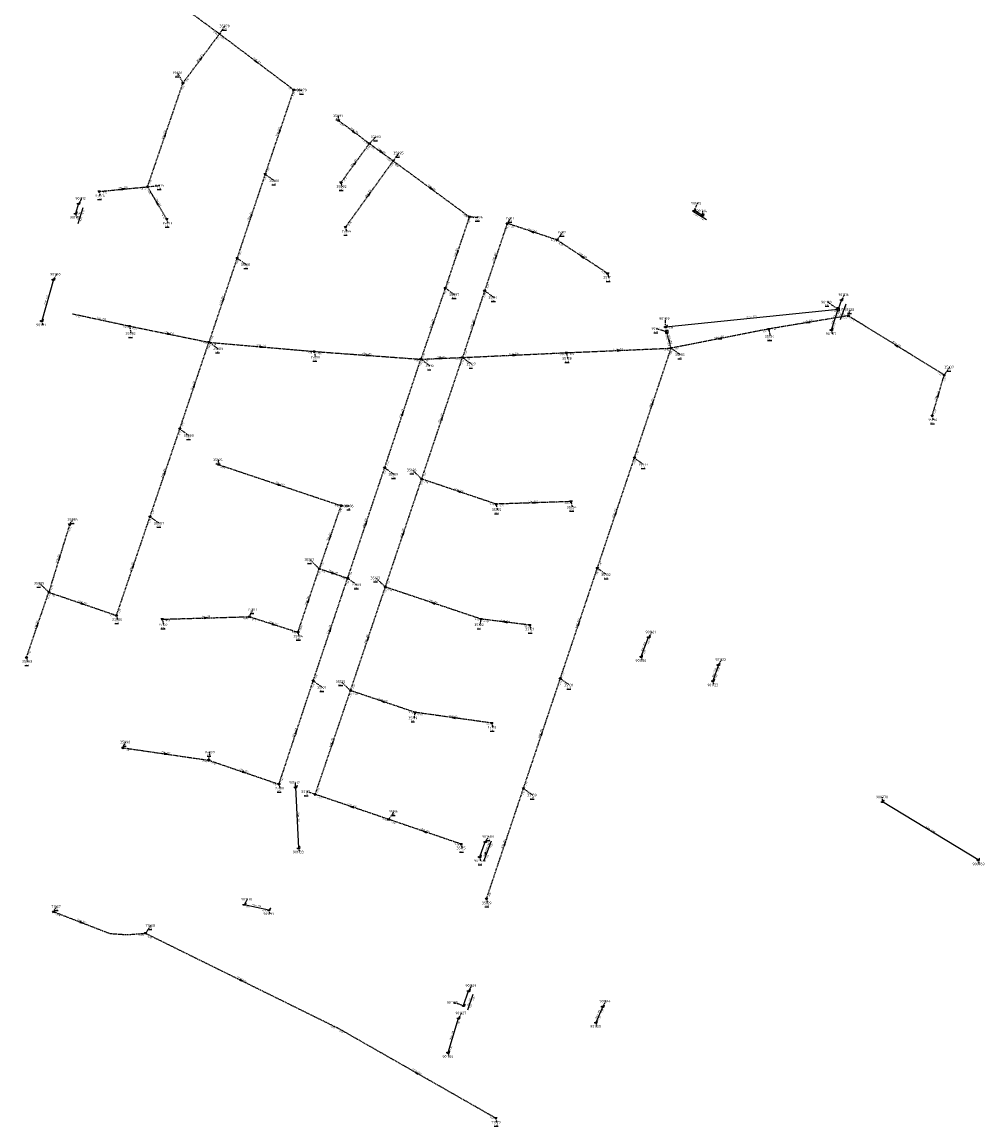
# Model space of a CAD drawing. Extents: x 188323 to 208361, y 565368 to 574910.
# Tile 38 of 256: x 200570 to 201132, y 566465 to 567111. Entities that reach past the tile are written whole.
import ezdxf

# ---------------------------------------------------------------- set-up
doc = ezdxf.new("R2010")
doc.units = 0
doc.linetypes.add('DASHDOT', pattern=[1, 0.5, -0.25, 0, -0.25])
doc.linetypes.add('DASHED', pattern=[0.75, 0.5, -0.25])
doc.layers.get('0').update_dxf_attribs({"linetype": 'CONTINUOUS'})
for name, color, linetype in [('RIO-AFM', 7, 'CONTINUOUS'), ('RIO-BOK', 7, 'CONTINUOUS'), ('RIO-DET', 7, 'CONTINUOUS'), ('RIO-KNP', 7, 'CONTINUOUS'), ('RIO-KNR', 7, 'CONTINUOUS'), ('RIO-LAG', 7, 'CONTINUOUS'), ('RIO-LAG_2B', 7, 'DASHED'), ('RIO-LEN', 7, 'CONTINUOUS'), ('RIO-MVD', 1, 'CONTINUOUS'), ('RIO-VRB', 6, 'DASHDOT'), ('RIO-VRH', 7, 'CONTINUOUS')]:
    doc.layers.add(name, color=color, linetype=linetype)
doc.styles.add('RIO-TXT', font='isocp.shx')

# ---------------------------------------------------------------- blocks, each defined once
blk = doc.blocks.new('L_VHR')
blk.add_lwpolyline([(-0.5, 0), (0.5, 0), (-0.5, 0.15), (-0.5, -0.15), (0.5, 0)])
blk = doc.blocks.new('K_IPD')
blk.add_lwpolyline([(-0.496027, 0.307994), (0.503973, 0.307994), (0.003973, -0.558031)], close=True)
blk.add_solid([(-0.496027, 0.307994), (0.503973, 0.307994), (0.003973, -0.558031)])
at = {"style": 'RIO-TXT', "flags": 1}
blk.add_attdef('KNOOPNAAM', (2, 2), '', height=1, dxfattribs=at)
blk = doc.blocks.new('K_RGM')
blk.add_lwpolyline([(-0.6, 0.6), (-0.6, -0.6), (0.6, -0.6), (0.6, 0.6)], close=True)
blk.add_solid([(-0.6, 0.6), (0, 0.6), (-0.6, -0.6), (0, -0.6)])
at = {"style": 'RIO-TXT', "flags": 1}
blk.add_attdef('KNOOPNAAM', (2, 2), '', height=1, dxfattribs=at)
blk = doc.blocks.new('K_FIC')
blk.add_circle((0, 0), 0.0625)
at = {"style": 'RIO-TXT', "flags": 1}
blk.add_attdef('KNOOPNAAM', (2, 2), '', height=1, dxfattribs=at)
blk = doc.blocks.new('K_UTB')
blk.add_lwpolyline([(0.5, 0.15), (0.5, -0.3), (-0.5, -0.3), (-0.5, 0.15), (-0.45, 0.15), (-0.45, -0.25), (0, -0.25), (0.45, -0.25), (0.45, 0.15)], close=True)
blk.add_lwpolyline([(0.85, 0.6), (0.55, 0.65), (0.614828, 0.459583), (0.850842, 0.598937)])
blk.add_arc((0.85, -0.25), 0.85, 90, 180)
at = {"style": 'RIO-TXT', "flags": 1}
blk.add_attdef('KNOOPNAAM', (2, 2), '', height=1, dxfattribs=at)
blk = doc.blocks.new('K_DIV')
for p, q in [((-0.65, 0.65), (-0.65, -0.65)), ((0.65, 0.65), (-0.65, 0.65)), ((0.65, -0.65), (0.65, 0.65)), ((-0.65, -0.65), (0.65, -0.65))]:
    blk.add_line(p, q)
blk = doc.blocks.new('1353_90______901112____901113_')
at = {"layer": 'RIO-LAG'}
blk.add_line((0, 0), (-2.889, -9.387), dxfattribs=at)
at = {"layer": 'RIO-AFM', "style": 'RIO-TXT'}
blk.add_text('r 300', height=0.9, rotation=432.8687, dxfattribs=at).set_placement((-2.2414, -5.5786))
at = {"layer": 'RIO-BOK', "style": 'RIO-TXT'}
for p in [(-1.1395, -8.4604), (0.1302, -4.3301)]:
    blk.add_text('-0.23', height=0.9, rotation=432.8687, dxfattribs=at).set_placement(p)
at = {"layer": 'RIO-LEN', "style": 'RIO-TXT'}
blk.add_text('6m', height=0.9, rotation=432.8687, dxfattribs=at).set_placement((-2.7174, -7.1271))
blk = doc.blocks.new('1354_90______901114____901115_')
at = {"layer": 'RIO-LAG'}
blk.add_line((0, 0), (-8.337, 5.191), dxfattribs=at)
at = {"layer": 'RIO-AFM', "style": 'RIO-TXT'}
blk.add_text('r 300', height=0.9, rotation=328.0725, dxfattribs=at).set_placement((-4.8206, 3.5916))
at = {"layer": 'RIO-BOK', "style": 'RIO-TXT'}
for p in [(-7.8883, 3.2628), (-4.2196, 0.9798)]:
    blk.add_text('-1.00', height=0.9, rotation=328.0725, dxfattribs=at).set_placement(p)
at = {"layer": 'RIO-LEN', "style": 'RIO-TXT'}
blk.add_text('6m', height=0.9, rotation=328.0725, dxfattribs=at).set_placement((-6.196, 4.4475))
blk = doc.blocks.new('1355_90______901116____901118_')
at = {"layer": 'RIO-LAG'}
blk.add_line((0, 0), (-3.285, -9.256), dxfattribs=at)
at = {"layer": 'RIO-AFM', "style": 'RIO-TXT'}
blk.add_text('r 300', height=0.9, rotation=430.4383, dxfattribs=at).set_placement((-2.4764, -5.4785))
at = {"layer": 'RIO-BOK', "style": 'RIO-TXT'}
for p in [(-1.4978, -8.4044), (-0.0541, -4.3317)]:
    blk.add_text('-1.00', height=0.9, rotation=430.4383, dxfattribs=at).set_placement(p)
at = {"layer": 'RIO-LEN', "style": 'RIO-TXT'}
blk.add_text('6m', height=0.9, rotation=430.4383, dxfattribs=at).set_placement((-3.0177, -7.0054))
blk = doc.blocks.new('1356_90______901128____901129_')
at = {"layer": 'RIO-LAG'}
blk.add_line((0, 0), (3.205, 9.283), dxfattribs=at)
at = {"layer": 'RIO-AFM', "style": 'RIO-TXT'}
blk.add_text('r 250', height=0.9, rotation=70.9406, dxfattribs=at).set_placement((0.7776, 3.7835))
at = {"layer": 'RIO-BOK', "style": 'RIO-TXT'}
for p in [(3.3667, 5.4599), (1.7802, 0.8661)]:
    blk.add_text('0.00', height=0.9, rotation=70.9406, dxfattribs=at).set_placement(p)
at = {"layer": 'RIO-LEN', "style": 'RIO-TXT'}
blk.add_text('9m', height=0.9, rotation=70.9406, dxfattribs=at).set_placement((0.2488, 2.2522))
blk = doc.blocks.new('L_VKT')
blk.add_line((0.3, 0.95), (-0.3, -0.05))
blk.add_lwpolyline([(0.3, 0.15), (0.3, 0.75), (-0.3, 0.75), (-0.3, 0.15)], close=True)
blk = doc.blocks.new('1421_90______901579____901580_')
at = {"layer": 'RIO-LAG'}
blk.add_line((0, 0), (4.336, 11.746), dxfattribs=at)
at = {"layer": 'RIO-AFM', "xscale": 0.9, "yscale": 0.9, "zscale": 0.9, "rotation": 69.729}
blk.add_blockref('L_VKT', (1.138, 4.5261), dxfattribs=at)
at = {"layer": 'RIO-AFM', "style": 'RIO-TXT'}
blk.add_text('2500/2000', height=0.9, rotation=69.729, dxfattribs=at).set_placement((1.4186, 5.2859))
at = {"layer": 'RIO-BOK', "style": 'RIO-TXT'}
for p in [(4.2295, 7.4138), (1.7982, 0.8283)]:
    blk.add_text('-1.30', height=0.9, rotation=69.729, dxfattribs=at).set_placement(p)
at = {"layer": 'RIO-LEN', "style": 'RIO-TXT'}
blk.add_text('9m', height=0.9, rotation=69.729, dxfattribs=at).set_placement((0.3899, 2.4998))

msp = doc.modelspace()

# ---------------------------------------------------------------- linework, layer by layer
at = {"layer": 'RIO-LAG'}
for p, q in [((200602.88, 567004.416), (200601.136, 566998.72)), ((200967.456, 566997.44), (200962.624, 567000.448)), ((200588.144, 566960.064), (200581.36, 566935.872)), ((201048.752, 566948.16), (201046.8, 566942.656)), ((200946, 566932.416), (201046.8, 566942.656)), ((201042.864, 566930.688), (201046.8, 566942.656)), ((200931.664, 566739.648), (200936.064, 566750.976)), ((200976.832, 566734.912), (200973.632, 566725.44)), ((200729.696, 566663.296), (200731.392, 566627.776)), ((201128.608, 566620.8), (201072.736, 566654.848)), ((200837.344, 566622.656), (200840.608, 566631.488)), ((200699.744, 566594.816), (200714.128, 566591.616)), ((200827.872, 566535.68), (200830.848, 566544.32)), ((200909.2, 566535.168), (200905.2, 566525.888)), ((200818.832, 566508.224), (200824.896, 566528.32))]:
    msp.add_line(p, q, dxfattribs=at)
at = {"layer": 'RIO-LAG_2B'}
for p, q in [((200660.064, 567122.112), (200685.232, 567103.616)), ((200663.904, 567074.88), (200685.232, 567103.616)), ((200685.232, 567103.616), (200728.576, 567070.976)), ((200643.2, 567014.272), (200663.904, 567074.88)), ((200728.576, 567070.976), (200711.92, 567021.632)), ((200754.816, 567052.992), (200772.848, 567039.552)), ((200756.224, 567016.704), (200772.848, 567039.552)), ((200772.848, 567039.552), (200786.784, 567029.376)), ((200758.912, 566990.656), (200786.784, 567029.376)), ((200786.784, 567029.376), (200831.296, 566996.672)), ((200711.92, 567021.632), (200695.536, 566972.608)), ((200614.912, 567011.52), (200643.2, 567014.272)), ((200654.496, 566995.328), (200643.2, 567014.272)), ((200831.296, 566996.672), (200817.232, 566955.072)), ((200853.424, 566992.896), (200840.192, 566953.472)), ((200882.528, 566983.168), (200853.424, 566992.896)), ((200912.144, 566963.584), (200882.528, 566983.168)), ((200695.536, 566972.608), (200679.056, 566923.392)), ((200817.232, 566955.072), (200802.928, 566913.472)), ((200840.192, 566953.472), (200827.28, 566914.496)), ((200599.584, 566939.968), (200632.672, 566932.864)), ((201052.768, 566938.88), (201006.224, 566931.136)), ((201108.816, 566904.256), (201052.768, 566938.88)), ((200632.672, 566932.864), (200679.056, 566923.392)), ((200949.216, 566919.936), (200946.704, 566929.472)), ((201006.224, 566931.136), (200949.216, 566919.936)), ((200662.048, 566872.704), (200679.056, 566923.392)), ((200679.056, 566923.392), (200740.608, 566918.016)), ((200887.984, 566917.312), (200949.216, 566919.936)), ((200927.744, 566855.808), (200949.216, 566919.936)), ((200740.608, 566918.016), (200802.928, 566913.472)), ((200781.792, 566850.048), (200802.928, 566913.472)), ((200802.928, 566913.472), (200827.28, 566914.496)), ((200803.424, 566843.456), (200827.28, 566914.496)), ((200827.28, 566914.496), (200887.984, 566917.312)), ((201101.808, 566880.384), (201108.816, 566904.256)), ((200644.672, 566821.44), (200662.048, 566872.704)), ((200906.096, 566791.36), (200927.744, 566855.808)), ((200684.624, 566851.904), (200756.224, 566827.904)), ((200760.128, 566785.472), (200781.792, 566850.048)), ((200782.176, 566780.352), (200803.424, 566843.456)), ((200846.896, 566828.8), (200803.424, 566843.456)), ((200890.704, 566830.272), (200846.896, 566828.8)), ((200756.224, 566827.904), (200743.552, 566791.104)), ((200597.664, 566816.832), (200585.472, 566777.28)), ((200625.04, 566763.712), (200644.672, 566821.44)), ((200731.104, 566753.92), (200743.552, 566791.104)), ((200743.552, 566791.104), (200760.128, 566785.472)), ((200884.464, 566726.848), (200906.096, 566791.36)), ((200740.016, 566725.504), (200760.128, 566785.472)), ((200572.464, 566739.2), (200585.472, 566777.28)), ((200585.472, 566777.28), (200625.04, 566763.712)), ((200761.824, 566719.808), (200782.176, 566780.352)), ((200838.096, 566761.6), (200782.176, 566780.352)), ((200651.84, 566761.536), (200702.72, 566763.008)), ((200702.72, 566763.008), (200731.104, 566753.92)), ((200866.608, 566758.08), (200838.096, 566761.6)), ((200862.896, 566662.592), (200884.464, 566726.848)), ((200720.016, 566665.088), (200740.016, 566725.504)), ((200741.216, 566659.136), (200761.824, 566719.808)), ((200799.552, 566707.072), (200761.824, 566719.808)), ((200844.4, 566700.8), (200799.552, 566707.072)), ((200628.784, 566686.4), (200678.944, 566679.104)), ((200678.944, 566679.104), (200720.016, 566665.088)), ((200841.296, 566598.016), (200862.896, 566662.592)), ((200784.096, 566644.544), (200741.216, 566659.136)), ((200826.464, 566630.08), (200784.096, 566644.544)), ((200641.968, 566577.984), (200754.144, 566522.688)), ((200846.704, 566469.888), (200754.144, 566522.688))]:
    msp.add_line(p, q, dxfattribs=at)
msp.add_lwpolyline([(200588.224, 566590.592), (200621.088, 566577.856), (200631.264, 566577.152), (200641.968, 566577.984)], dxfattribs=at)
at = {"layer": 'RIO-VRB'}
for p, q in [((200685.23, 567103.64), (200688.4918, 567108.228)), ((200663.9, 567074.88), (200660.8614, 567080.8405)), ((200728.57, 567070.97), (200733.5679, 567070.7886)), ((200754.81, 567052.99), (200754.8097, 567055.765)), ((200772.85, 567039.53), (200776.7374, 567043.4924)), ((200786.79, 567029.39), (200790.0518, 567033.978)), ((200711.92, 567021.63), (200717.3394, 567017.7819)), ((200756.22, 567016.69), (200756.7535, 567014.3616)), ((200614.91, 567011.5), (200615.4435, 567009.1716)), ((200643.2, 567014.3), (200650.275, 567015)), ((200602.88, 567004.41), (200604.8564, 567007.4658)), ((200962.62, 567000.42), (200964.6571, 567004.6493)), ((200601.13, 566998.73), (200601.6635, 566996.4016)), ((200831.3, 566996.68), (200836.2979, 566996.4986)), ((200967.45, 566997.41), (200967.81, 567000.1535)), ((200654.49, 566995.31), (200655.0235, 566992.9816)), ((200758.91, 566990.67), (200759.4435, 566988.3416)), ((200853.43, 566992.87), (200855.4064, 566995.9258)), ((200882.52, 566983.14), (200885.7818, 566987.728)), ((200695.53, 566972.59), (200700.9494, 566968.7419)), ((200588.15, 566960.08), (200590.1264, 566963.1358)), ((200912.15, 566963.61), (200912.6835, 566961.2816)), ((200817.23, 566955.06), (200822.6494, 566951.2119)), ((200840.2, 566953.48), (200845.6194, 566949.6319)), ((201046.8, 566942.65), (201040.6719, 566946.8859)), ((201048.75, 566948.14), (201050.7264, 566951.1958)), ((201052.77, 566938.85), (201053.8214, 566942.4397)), ((200581.36, 566935.87), (200581.8935, 566933.5416)), ((200632.67, 566932.88), (200633.5506, 566928.582)), ((200946, 566932.43), (200945.9994, 566937.205)), ((200946.71, 566929.46), (200940.727, 566931.2131)), ((201006.23, 566931.13), (201007.1106, 566926.832)), ((201042.86, 566930.7), (201043.3935, 566928.3716)), ((200679.06, 566923.42), (200684.4794, 566919.5719)), ((200949.21, 566919.96), (200954.6294, 566916.1119)), ((200740.6, 566917.99), (200741.3071, 566914.6768)), ((200802.93, 566913.48), (200808.3494, 566909.6319)), ((200827.28, 566914.49), (200832.6994, 566910.6419)), ((200887.99, 566917.29), (200888.6971, 566913.9768)), ((201108.81, 566904.28), (201112.0718, 566908.868)), ((201101.81, 566880.36), (201102.3435, 566878.0316)), ((200662.05, 566872.69), (200667.4694, 566868.8419)), ((200684.62, 566851.93), (200684.6197, 566854.705)), ((200927.74, 566855.79), (200933.1594, 566851.9419)), ((200781.8, 566850.04), (200787.2194, 566846.1919)), ((200803.42, 566843.48), (200797.9991, 566848.7264)), ((200846.89, 566828.83), (200847.5971, 566825.5168)), ((200890.7, 566830.25), (200891.4071, 566826.9368)), ((200756.22, 566827.89), (200761.2179, 566827.7086)), ((200597.67, 566816.82), (200599.6464, 566819.8758)), ((200644.67, 566821.44), (200650.0894, 566817.5919)), ((200743.55, 566791.09), (200738.1291, 566796.3364)), ((200906.1, 566791.37), (200911.5194, 566787.5219)), ((200760.12, 566785.47), (200765.5394, 566781.6219)), ((200782.17, 566780.38), (200776.7491, 566785.6264)), ((200585.47, 566777.3), (200580.0491, 566782.5464)), ((200702.72, 566762.98), (200704.7571, 566767.2093)), ((200625.04, 566763.73), (200625.5735, 566761.4016)), ((200651.84, 566761.55), (200652.5471, 566758.2368)), ((200838.1, 566761.6), (200837.3942, 566758.2866)), ((200866.61, 566758.11), (200867.1435, 566755.7816)), ((200731.11, 566753.9), (200731.6435, 566751.5716)), ((200936.06, 566751), (200938.0364, 566754.0558)), ((200572.47, 566739.2), (200573.0035, 566736.8716)), ((200931.66, 566739.66), (200932.1935, 566737.3316)), ((200976.83, 566734.89), (200978.8064, 566737.9458)), ((200884.46, 566726.86), (200889.8794, 566723.0119)), ((200740.02, 566725.49), (200745.4394, 566721.6419)), ((200761.82, 566719.79), (200756.3991, 566725.0364)), ((200973.63, 566725.41), (200974.1635, 566723.0816)), ((200799.55, 566707.09), (200798.8442, 566703.7766)), ((200844.4, 566700.77), (200844.9335, 566698.4416)), ((200628.79, 566686.38), (200630.3272, 566689.7432)), ((200678.95, 566679.08), (200679.6571, 566683.7932)), ((200720.02, 566665.11), (200720.5535, 566662.7816)), ((200729.69, 566663.29), (200729.6897, 566666.065)), ((200862.89, 566662.62), (200868.3094, 566658.7719)), ((200741.21, 566659.14), (200736.2118, 566660.7198)), ((201072.74, 566654.82), (201072.7397, 566657.595)), ((200784.09, 566644.52), (200787.3518, 566649.108)), ((200826.47, 566630.11), (200827.0035, 566627.7816)), ((200840.6, 566631.47), (200842.5764, 566634.5258)), ((200731.4, 566627.78), (200731.9335, 566625.4516)), ((200837.34, 566622.64), (200837.8735, 566620.3116)), ((201128.61, 566620.78), (201129.1435, 566618.4516)), ((200699.74, 566594.84), (200701.7164, 566597.8958)), ((200841.3, 566597.99), (200841.8335, 566595.6616)), ((200588.23, 566590.62), (200590.2064, 566593.6758)), ((200714.13, 566591.63), (200714.6635, 566589.3016)), ((200641.97, 566577.96), (200645.2318, 566582.548)), ((200830.85, 566544.3), (200832.8264, 566547.3558)), ((200827.88, 566535.7), (200821.897, 566537.4531)), ((200909.2, 566535.2), (200911.1764, 566538.2558)), ((200824.9, 566528.29), (200826.8764, 566531.3458)), ((200905.2, 566525.89), (200905.7335, 566523.5616)), ((200818.83, 566508.21), (200819.3635, 566505.8816)), ((200846.71, 566469.86), (200847.2435, 566467.5316))]:
    msp.add_line(p, q, dxfattribs=at)

# ---------------------------------------------------------------- block references
at = {"layer": 'RIO-DET'}
for name, p in [('1353_90______901112____901113_', (200605.376, 567001.92)), ('1354_90______901114____901115_', (200969.952, 566994.88)), ('1355_90______901116____901118_', (201051.248, 566945.664)), ('1421_90______901579____901580_', (200839.84, 566620.16)), ('1356_90______901128____901129_', (200830.384, 566533.184))]:
    msp.add_blockref(name, p, dxfattribs=at)
at = {"layer": 'RIO-KNP', "xscale": 1.25, "yscale": 1.25, "zscale": 1.25}
for name, p in [('K_IPD', (200685.232, 567103.616)), ('K_IPD', (200663.904, 567074.88)), ('K_IPD', (200728.576, 567070.976)), ('K_IPD', (200754.816, 567052.992)), ('K_IPD', (200772.848, 567039.552)), ('K_IPD', (200786.784, 567029.376)), ('K_IPD', (200711.92, 567021.632)), ('K_IPD', (200756.224, 567016.704)), ('K_IPD', (200614.912, 567011.52)), ('K_IPD', (200643.2, 567014.272)), ('K_UTB', (200602.88, 567004.416)), ('K_UTB', (200601.136, 566998.72)), ('K_IPD', (200831.296, 566996.672)), ('K_UTB', (200962.624, 567000.448)), ('K_UTB', (200967.456, 566997.44)), ('K_IPD', (200654.496, 566995.328)), ('K_IPD', (200758.912, 566990.656)), ('K_IPD', (200853.424, 566992.896)), ('K_IPD', (200882.528, 566983.168)), ('K_IPD', (200695.536, 566972.608)), ('K_UTB', (200588.144, 566960.064)), ('K_IPD', (200912.144, 566963.584)), ('K_IPD', (200817.232, 566955.072)), ('K_IPD', (200840.192, 566953.472)), ('K_UTB', (201048.752, 566948.16)), ('K_FIC', (200599.584, 566939.968)), ('K_DIV', (201046.8, 566942.656)), ('K_IPD', (201052.768, 566938.88)), ('K_UTB', (200581.36, 566935.872)), ('K_IPD', (200632.672, 566932.864)), ('K_UTB', (200946, 566932.416)), ('K_RGM', (200946.704, 566929.472)), ('K_IPD', (201006.224, 566931.136)), ('K_UTB', (201042.864, 566930.688)), ('K_IPD', (200679.056, 566923.392)), ('K_IPD', (200949.216, 566919.936)), ('K_IPD', (200740.608, 566918.016)), ('K_IPD', (200802.928, 566913.472)), ('K_IPD', (200827.28, 566914.496)), ('K_IPD', (200887.984, 566917.312)), ('K_IPD', (201108.816, 566904.256)), ('K_IPD', (201101.808, 566880.384)), ('K_IPD', (200662.048, 566872.704)), ('K_IPD', (200927.744, 566855.808)), ('K_IPD', (200684.624, 566851.904)), ('K_IPD', (200781.792, 566850.048)), ('K_IPD', (200803.424, 566843.456)), ('K_IPD', (200846.896, 566828.8)), ('K_IPD', (200890.704, 566830.272)), ('K_IPD', (200756.224, 566827.904)), ('K_IPD', (200597.664, 566816.832)), ('K_IPD', (200644.672, 566821.44)), ('K_IPD', (200743.552, 566791.104)), ('K_IPD', (200906.096, 566791.36)), ('K_IPD', (200760.128, 566785.472)), ('K_IPD', (200585.472, 566777.28)), ('K_IPD', (200782.176, 566780.352)), ('K_IPD', (200625.04, 566763.712)), ('K_IPD', (200651.84, 566761.536)), ('K_IPD', (200702.72, 566763.008)), ('K_IPD', (200838.096, 566761.6)), ('K_IPD', (200866.608, 566758.08)), ('K_IPD', (200731.104, 566753.92)), ('K_UTB', (200936.064, 566750.976)), ('K_IPD', (200572.464, 566739.2)), ('K_UTB', (200931.664, 566739.648)), ('K_UTB', (200976.832, 566734.912)), ('K_IPD', (200740.016, 566725.504)), ('K_IPD', (200884.464, 566726.848)), ('K_UTB', (200973.632, 566725.44)), ('K_IPD', (200761.824, 566719.808)), ('K_IPD', (200799.552, 566707.072)), ('K_IPD', (200844.4, 566700.8)), ('K_IPD', (200628.784, 566686.4)), ('K_IPD', (200678.944, 566679.104)), ('K_IPD', (200720.016, 566665.088)), ('K_UTB', (200729.696, 566663.296)), ('K_IPD', (200862.896, 566662.592)), ('K_IPD', (200741.216, 566659.136)), ('K_UTB', (201072.736, 566654.848)), ('K_IPD', (200784.096, 566644.544)), ('K_IPD', (200826.464, 566630.08)), ('K_UTB', (200840.608, 566631.488)), ('K_UTB', (200731.392, 566627.776)), ('K_UTB', (200837.344, 566622.656)), ('K_UTB', (201128.608, 566620.8)), ('K_IPD', (200841.296, 566598.016)), ('K_IPD', (200588.224, 566590.592)), ('K_UTB', (200699.744, 566594.816)), ('K_UTB', (200714.128, 566591.616)), ('K_IPD', (200641.968, 566577.984)), ('K_UTB', (200830.848, 566544.32)), ('K_UTB', (200827.872, 566535.68)), ('K_UTB', (200909.2, 566535.168)), ('K_UTB', (200824.896, 566528.32)), ('K_UTB', (200905.2, 566525.888)), ('K_FIC', (200754.144, 566522.688)), ('K_UTB', (200818.832, 566508.224)), ('K_IPD', (200846.704, 566469.888))]:
    msp.add_blockref(name, p, dxfattribs=at)
at = {"layer": 'RIO-VRH', "xscale": 2, "yscale": 2, "zscale": 2}
for p, rotation in [((200674.565, 567089.26), 53.4319), ((200706.9, 567087.305), 322.9945), ((200653.55, 567044.59), 71.1277), ((200720.245, 567046.3), 251.3456), ((200763.83, 567046.26), 323.2764), ((200779.82, 567034.46), 323.9714), ((200764.535, 567028.11), 53.9359), ((200629.055, 567012.9), 5.6519), ((200772.85, 567010.03), 54.2391), ((200809.045, 567013.035), 323.6918), ((200648.845, 567004.805), 120.7384), ((200703.725, 566997.11), 251.5123), ((200867.975, 566988.005), 161.5078), ((200824.265, 566975.87), 251.3145), ((200846.815, 566973.175), 251.427), ((200897.335, 566973.375), 146.6133), ((200687.295, 566948.005), 251.474), ((200810.08, 566934.27), 251.0139), ((200833.74, 566933.985), 251.6593), ((201029.5, 566934.99), 189.4174), ((200655.865, 566928.15), 348.4753), ((200947.96, 566924.71), 104.7512), ((200977.72, 566925.545), 191.0826), ((200709.83, 566920.705), 354.9581), ((201080.79, 566921.565), 148.3336), ((200771.765, 566915.735), 355.8619), ((200815.105, 566913.985), 2.3749), ((200857.635, 566915.89), 2.6404), ((200918.6, 566918.625), 2.497), ((200670.555, 566898.055), 71.4563), ((201105.31, 566892.32), 73.6809), ((200938.475, 566887.875), 71.4936), ((200792.365, 566881.76), 71.5714), ((200815.35, 566878.985), 71.42), ((200653.36, 566847.065), 71.2599), ((200720.42, 566839.91), 341.4422), ((200825.155, 566836.155), 161.3773), ((200868.795, 566829.54), 181.8563), ((200916.92, 566823.58), 71.4245), ((200770.96, 566817.755), 71.4328), ((200749.885, 566809.49), 250.9946), ((200792.795, 566811.93), 71.381), ((200591.57, 566797.06), 252.837), ((200634.855, 566792.585), 71.2071), ((200751.835, 566788.28), 341.2666), ((200605.255, 566770.515), 341.0732), ((200737.33, 566772.495), 71.4978), ((200810.135, 566770.99), 161.441), ((200578.97, 566758.25), 71.1528), ((200677.28, 566762.265), 1.6097), ((200716.915, 566758.44), 342.2659), ((200852.355, 566759.855), 173.0217), ((200895.28, 566759.115), 71.4487), ((200750.07, 566755.48), 71.4662), ((200771.995, 566750.085), 251.4274), ((200780.685, 566713.44), 161.3985), ((200821.975, 566703.93), 171.9798), ((200730.02, 566695.3), 71.6661), ((200873.675, 566694.74), 71.4322), ((200751.515, 566689.465), 71.2241), ((200653.87, 566682.73), 351.7205), ((200699.485, 566672.095), 341.2161), ((200762.65, 566651.83), 161.175), ((200805.28, 566637.315), 161.2229), ((200852.095, 566630.305), 71.5206), ((200604.66, 566584.23), 338.75), ((200698.055, 566550.33), 333.7757), ((200800.425, 566496.28), 150.2848)]:
    msp.add_blockref('L_VHR', p, dxfattribs=dict(at, rotation=rotation))

# ---------------------------------------------------------------- texts
at = {"layer": 'RIO-AFM', "style": 'RIO-TXT'}
for s, rotation, p in [('r 250', 53.4319, (200673.6808, 567088.9071)), ('r 250', 322.9945, (200706.5639, 567088.2054)), ('r 250', 431.3456, (200719.4969, 567045.697)), ('r 250', 71.1277, (200652.8148, 567043.9848)), ('r 250', 323.2764, (200763.4835, 567047.1506)), ('r 250', 323.9714, (200779.4615, 567035.3452)), ('r 250', 53.9359, (200763.6538, 567027.7492)), ('r 250', 5.6519, (200628.1997, 567013.3178)), ('r 250', 54.2391, (200771.971, 567009.6649)), ('r 250', 323.6918, (200808.698, 567013.9316)), ('r 250', 300.7385, (200648.8661, 567005.7606)), ('r 250', 431.5123, (200702.9788, 566996.5049)), ('r 250', 341.5078, (200867.3681, 566988.7449)), ('r 250', 431.3145, (200823.519, 566975.2664)), ('r 250', 431.427, (200846.071, 566972.5699)), ('r 250', 326.6133, (200896.9394, 566974.2475)), ('r 300', 434.3257, (200584.0476, 566947.3318)), ('r 250', 431.474, (200686.5484, 566947.4005)), ('r 300', 5.7888, (200995.812, 566937.9829)), ('r 300', 71.745, (201044.1014, 566936.062)), ('r 250', 347.9538, (200615.4436, 566937.0782)), ('r 250', 431.0139, (200809.3309, 566933.6706)), ('r 250', 431.6593, (200832.9985, 566933.3767)), ('r 250', 369.4174, (201028.616, 566935.3648)), ('r 250', 348.4753, (200655.1735, 566928.8161)), ('r 250', 284.7512, (200948.2398, 566925.6217)), ('r 250', 371.0826, (200976.8249, 566925.8974)), ('r 250', 354.9581, (200709.0685, 566921.2933)), ('r 250', 2.497, (200917.769, 566919.0892)), ('r 250', 328.3336, (201080.3736, 566922.4333)), ('r 250', 355.8619, (200770.9939, 566916.3114)), ('r 250', 2.3749, (200814.2746, 566914.451)), ('r 250', 2.6404, (200856.8026, 566916.3521)), ('r 250', 71.4563, (200669.8233, 566897.4457)), ('r 250', 73.6809, (201104.6026, 566891.683)), ('r 250', 71.4936, (200937.7438, 566887.2654)), ('r 250', 71.5714, (200791.6346, 566881.1494)), ('r 250', 71.42, (200814.618, 566878.3763)), ('r 250', 71.2599, (200652.6262, 566846.4582)), ('r 250', 341.4422, (200719.8185, 566840.6641)), ('r 250', 341.3773, (200824.5512, 566836.9009)), ('r 250', 361.8563, (200867.9685, 566830.0269)), ('r 250', 71.4245, (200916.188, 566822.9712)), ('r 250', 71.4328, (200770.2281, 566817.1461)), ('r 250', 430.9946, (200749.1373, 566808.8905)), ('r 250', 71.381, (200792.0626, 566811.322)), ('r 250', 432.837, (200590.8412, 566796.4369)), ('r 250', 71.2071, (200634.1208, 566791.9791)), ('r 250', 341.2666, (200751.2298, 566789.0185)), ('r 250', 341.0732, (200604.6548, 566771.2629)), ('r 250', 71.4978, (200736.5988, 566771.8853)), ('r 250', 341.441, (200809.5315, 566771.7393)), ('r 250', 71.1528, (200578.2351, 566757.6446)), ('r 250', 1.6097, (200676.4563, 566762.742)), ('r 250', 342.2659, (200716.298, 566759.1717)), ('r 250', 353.0217, (200851.6122, 566760.4583)), ('r 250', 71.4487, (200894.5482, 566758.5057)), ('r 250', 71.4662, (200749.3385, 566754.8708)), ('r 250', 71.4274, (200771.2631, 566749.4764)), ('r 250', 68.7865, (200933.1008, 566744.7555)), ('r 700', 431.3405, (200974.4945, 566729.5428)), ('r 250', 341.3985, (200780.0804, 566714.1838)), ('r 250', 351.9798, (200821.2443, 566704.5519)), ('r 250', 71.6661, (200729.2907, 566694.6883)), ('r 250', 71.4322, (200872.9431, 566694.1311)), ('r 250', 71.2241, (200750.781, 566688.8589)), ('r 250', 351.7205, (200653.1422, 566683.3569)), ('r 250', 341.2161, (200698.8828, 566672.842)), ('r 250', 341.175, (200762.0485, 566652.578)), ('r 700', 272.7658, (200731.0162, 566646.3689)), ('r 250', 341.2229, (200804.6779, 566638.0623)), ('r 1000', 328.6504, (201100.023, 566638.8062)), ('r 250', 71.5206, (200851.364, 566629.6949)), ('r 250', 347.4261, (200706.2536, 566593.9035)), ('r 250', 338.75, (200604.0896, 566584.9998)), ('r 250', 333.7757, (200697.8086, 566551.0525)), ('r 700', 426.7427, (200906.4181, 566529.9986)), ('r 700', 73.173, (200821.152, 566517.6192)), ('r 160', 330.2848, (200800.2201, 566497.0112))]:
    msp.add_text(s, height=0.9, rotation=rotation, dxfattribs=at).set_placement(p)
at = {"layer": 'RIO-BOK', "style": 'RIO-TXT'}
for s, rotation, p in [('-0.66', 323.6768, (200681.1079, 567104.9546)), ('-1.11', 53.4319, (200683.9117, 567099.5123)), ('-1.11', 322.9945, (200685.5063, 567101.6796)), ('-1.02', 53.4319, (200665.8583, 567075.1703)), ('-1.02', 71.1277, (200663.8987, 567070.5464)), ('-1.25', 322.9945, (200724.4728, 567072.3451)), ('-1.25', 431.3456, (200728.5568, 567066.6474)), ('-0.55', 323.2764, (200755.0959, 567051.031)), ('-0.71', 323.2764, (200768.7341, 567040.8687)), ('-0.49', 53.9359, (200771.5678, 567035.3906)), ('-0.71', 323.9714, (200773.1597, 567037.5746)), ('-0.80', 323.9714, (200782.6556, 567030.6765)), ('-1.31', 431.3456, (200713.6935, 567022.5098)), ('-0.49', 54.2391, (200785.5302, 567025.2445)), ('-0.80', 323.6918, (200787.0901, 567027.4331)), ('-0.70', 71.1277, (200644.9774, 567015.1719)), ('-1.31', 431.5123, (200711.9196, 567017.3074)), ('-0.35', 53.9359, (200758.1757, 567016.9975)), ('-0.55', 5.6519, (200616.4409, 567010.2447)), ('-0.70', 5.6519, (200639.2574, 567012.5029)), ('-0.46', 300.7385, (200642.7132, 567012.3811)), ('-0.35', 300.7385, (200651.2012, 566998.1246)), ('-1.08', 323.6918, (200827.1864, 566998.0059)), ('-0.25', 54.2391, (200760.8641, 566990.9879)), ('-1.08', 431.3145, (200831.2892, 566992.3554)), ('-0.69', 431.427, (200853.4293, 566988.5454)), ('-0.69', 341.5078, (200854.3145, 566991.0988)), ('-0.53', 341.5078, (200878.1935, 566983.1286)), ('-0.53', 326.6133, (200882.9195, 566981.201)), ('-1.38', 431.474, (200695.5267, 566968.2678)), ('-1.38', 431.5123, (200697.3009, 566973.4749)), ('-0.35', 326.6133, (200907.9674, 566964.714)), ('-1.19', 431.3145, (200819.004, 566955.9388)), ('-1.19', 431.0139, (200817.1967, 566950.7361)), ('-0.89', 431.6593, (200840.217, 566949.1549)), ('-0.89', 431.427, (200841.9723, 566954.3623)), ('-0.49', 347.9538, (200600.6678, 566938.2794)), ('-1.30', 5.7888, (201042.8611, 566940.8435)), ('-1.00', 71.745, (201046.8455, 566938.3169)), ('-0.49', 347.9538, (200628.3717, 566932.3851)), ('-0.49', 348.4753, (200633.7629, 566931.2292)), ('-1.30', 5.7888, (200947.5339, 566931.1783)), ('-1.00', 71.745, (201044.6279, 566931.591)), ('-1.74', 369.4174, (201048.9496, 566936.8248)), ('-1.74', 328.3336, (201053.2275, 566936.9239)), ('-1.45', 431.474, (200680.8315, 566924.3038)), ('-2.10', 284.7512, (200945.7134, 566927.7494)), ('-1.91', 371.0826, (201002.4689, 566929.0015)), ('-1.91', 369.4174, (201007.8407, 566929.979)), ('-0.72', 348.4753, (200674.7683, 566922.8943)), ('-1.59', 71.4563, (200679.0836, 566919.0866)), ('-1.80', 354.9581, (200680.3323, 566921.9032)), ('-2.14', 2.497, (200945.1745, 566918.3827)), ('-2.06', 284.7512, (200946.8162, 566923.5694)), ('-2.06', 371.0826, (200950.8535, 566918.8563)), ('-1.88', 354.9581, (200736.3966, 566916.9922)), ('-1.88', 355.8619, (200741.896, 566916.4935)), ('-1.96', 355.8619, (200798.742, 566912.4165)), ('-1.31', 431.0139, (200804.7086, 566914.3495)), ('-1.96', 2.3749, (200804.3866, 566912.1392)), ('-1.98', 2.3749, (200823.2404, 566912.9212)), ('-1.49', 71.42, (200827.301, 566910.157)), ('-0.99', 431.6593, (200829.0487, 566915.3795)), ('-1.98', 2.6404, (200828.7428, 566913.156)), ('-2.06', 2.6404, (200883.9581, 566915.7026)), ('-2.06', 2.497, (200889.4494, 566915.9523)), ('-1.91', 71.4936, (200949.2365, 566915.627)), ('-1.50', 71.5714, (200802.9625, 566909.1471)), ('-1.22', 328.3336, (201104.6066, 566905.274)), ('-1.22', 73.6809, (201109.002, 566899.9514)), ('-1.02', 73.6809, (201103.5468, 566881.3102)), ('-1.52', 71.4563, (200663.8224, 566873.5721)), ('-1.52', 71.2599, (200662.0588, 566868.3566)), ('-1.82', 71.4936, (200929.5118, 566856.6732)), ('-0.55', 341.4422, (200685.5025, 566850.1578)), ('-1.42', 71.4328, (200781.8219, 566845.707)), ('-1.42', 71.5714, (200783.5706, 566850.9256)), ('-1.82', 71.4245, (200927.7613, 566851.4569)), ('-1.40', 71.381, (200803.4381, 566839.1473)), ('-1.00', 341.3773, (200804.3005, 566841.7068)), ('-1.40', 71.42, (200805.1929, 566844.361)), ('-0.77', 341.3773, (200842.5664, 566828.8377)), ('-0.55', 361.8563, (200886.6473, 566828.7431)), ('-1.39', 71.2599, (200646.4454, 566822.316)), ('-0.92', 341.4422, (200751.9026, 566827.9105)), ('-0.92', 430.9946, (200756.1884, 566823.5654)), ('-0.77', 361.8563, (200848.3353, 566827.477)), ('-1.39', 71.2071, (200644.675, 566817.1072)), ('-0.35', 432.837, (200597.7759, 566812.4968)), ('-1.15', 430.9946, (200745.3289, 566791.9589)), ('-1.65', 71.4245, (200907.8729, 566792.2511)), ('-1.15', 71.4978, (200743.5769, 566786.757)), ('-1.15', 341.2666, (200744.4271, 566789.3151)), ('-1.19', 341.2666, (200755.7908, 566785.469)), ('-1.33', 71.4662, (200760.1445, 566781.1372)), ('-1.33', 71.4328, (200761.8927, 566786.3514)), ('-1.32', 71.381, (200783.9435, 566781.2598)), ('-1.65', 71.4487, (200906.123, 566787.0366)), ('-0.52', 432.837, (200587.22, 566778.2257)), ('-1.32', 71.4274, (200782.1917, 566776.0473)), ('-0.99', 341.441, (200783.0525, 566778.6078)), ('-0.54', 71.1528, (200585.4707, 566772.9666)), ('-1.04', 341.0732, (200586.3411, 566775.5222)), ('-1.25', 341.0732, (200620.7158, 566763.7582)), ('-1.25', 71.2071, (200626.8162, 566764.6044)), ('-0.55', 1.6097, (200653.2786, 566760.1899)), ('-0.80', 1.6097, (200698.6606, 566761.4654)), ('-0.80', 342.2659, (200703.6279, 566761.2207)), ('-0.70', 341.441, (200833.7786, 566761.6109)), ('-0.70', 353.0217, (200839.3203, 566760.0411)), ('-0.55', 353.0217, (200862.372, 566757.2341)), ('-0.95', 342.2659, (200726.7833, 566753.831)), ('-0.95', 71.4978, (200732.8817, 566754.7834)), ('-0.60', 68.7865, (200935.8818, 566746.6704)), ('-0.35', 71.1528, (200574.247, 566740.0727)), ('-0.60', 68.7865, (200933.4715, 566740.4586)), ('-1.30', 431.3405, (200976.8417, 566730.5589)), ('-1.18', 71.4662, (200741.7922, 566726.3724)), ('-1.48', 71.4487, (200886.2325, 566727.7419)), ('-1.30', 431.3405, (200975.4036, 566726.2896)), ('-1.18', 71.6661, (200740.0597, 566721.1574)), ('-1.60', 71.4274, (200763.5928, 566720.6712)), ('-1.48', 71.4322, (200884.4819, 566722.5268)), ('-1.16', 71.2241, (200761.8263, 566715.4572)), ('-0.99', 341.3985, (200762.7011, 566718.0172)), ('-0.79', 341.3985, (200795.2254, 566707.0924)), ('-0.79', 351.9798, (200800.7417, 566705.5091)), ('-0.55', 351.9798, (200840.149, 566699.9816)), ('-0.55', 351.7205, (200629.9746, 566684.7938)), ('-0.80', 351.7205, (200674.6956, 566678.3142)), ('-0.80', 341.2161, (200679.8255, 566677.3044)), ('-1.02', 71.6661, (200721.7891, 566665.9986)), ('-1.02', 341.2161, (200715.6953, 566665.1286)), ('-1.00', 71.2241, (200742.9859, 566660.0149)), ('-1.14', 71.5206, (200862.9185, 566658.2867)), ('-1.14', 71.4322, (200864.6627, 566663.5013)), ('-1.00', 341.175, (200742.0842, 566657.3637)), ('-0.78', 341.175, (200779.7658, 566644.5428)), ('-0.78', 341.2229, (200784.9657, 566642.7445)), ('-0.55', 341.2229, (200822.1457, 566630.1289)), ('-0.80', 71.5206, (200843.0714, 566598.8741)), ('0.30', 347.4261, (200700.8024, 566593.1695)), ('0.30', 347.4261, (200710.3521, 566591.0456)), ('-0.09', 338.75, (200589.0283, 566588.8083)), ('-0.39', 4.3246, (200637.9865, 566576.2547)), ('-0.58', 333.7757, (200642.6082, 566576.0859)), ('-1.30', 426.7427, (200908.8642, 566530.8816)), ('-1.30', 73.173, (200825.0536, 566523.9597)), ('-1.30', 426.7427, (200907.0384, 566526.6246)), ('-0.71', 333.7757, (200749.8777, 566523.3245)), ('-0.71', 330.2848, (200754.6629, 566520.7905)), ('-1.30', 73.173, (200820.5751, 566509.1448)), ('-0.46', 330.2848, (200842.4878, 566470.7329))]:
    msp.add_text(s, height=0.9, rotation=rotation, dxfattribs=at).set_placement(p)
at = {"layer": 'RIO-KNR', "style": 'RIO-TXT'}
for s, p in [('35078', (200685.3043, 567107.478)), ('35076', (200657.6739, 567080.0905)), ('35079', (200730.3804, 567070.0386)), ('35091', (200751.6222, 567055.015)), ('35093', (200773.5499, 567042.7424)), ('35095', (200786.8643, 567033.228)), ('35080', (200714.1519, 567017.0319)), ('35074', (200612.256, 567008.4216)), ('35075', (200647.0875, 567014.25)), ('35092', (200753.566, 567013.6116)), ('901112', (200601.0314, 567006.7158)), ('901115', (200960.8321, 567003.8993)), ('901113', (200597.8385, 566995.6516)), ('35096', (200833.1104, 566995.7486)), ('35113', (200852.2189, 566995.1758)), ('901114', (200963.985, 566999.4035)), ('35073', (200651.836, 566992.2316)), ('35094', (200756.256, 566987.5916)), ('35112', (200882.5943, 566986.978)), ('35081', (200697.7619, 566967.9919)), ('901110', (200586.3014, 566962.3858)), ('35111', (200909.496, 566960.5316)), ('35097', (200819.4619, 566950.4619)), ('901116', (201046.9014, 566950.4458)), ('35114', (200842.4319, 566948.8819)), ('901118', (201036.8469, 566946.1359)), ('35138', (201050.6339, 566941.6897)), ('901111', (200578.0685, 566932.7916)), ('35141', (200937.5395, 566930.4631)), ('901119', (200942.1744, 566936.455)), ('35082', (200630.3631, 566927.832)), ('35134', (201003.9231, 566926.082)), ('901117', (201039.5685, 566927.6216)), ('35089', (200681.2919, 566918.8219)), ('35090', (200738.1196, 566913.9268)), ('35128', (200885.5096, 566913.2268)), ('35135', (200951.4419, 566915.3619)), ('35110', (200805.1619, 566908.8819)), ('35127', (200829.5119, 566909.8919)), ('35137', (201108.8843, 566908.118)), ('35136', (201099.156, 566877.2816)), ('35088', (200664.2819, 566868.0919)), ('35105', (200681.4322, 566853.955)), ('35126', (200794.8116, 566847.9764)), ('35133', (200929.9719, 566851.1919)), ('35109', (200784.0319, 566845.4419)), ('35106', (200758.0304, 566826.9586)), ('35125', (200844.4096, 566824.7668)), ('35124', (200888.2196, 566826.1868)), ('35084', (200596.4589, 566819.1258)), ('35087', (200646.9019, 566816.8419)), ('35107', (200734.9416, 566795.5864)), ('35123', (200773.5616, 566784.8764)), ('35132', (200908.3319, 566786.7719)), ('35085', (200576.8616, 566781.7964)), ('35108', (200762.3519, 566780.8719)), ('35103', (200701.5696, 566766.4593)), ('35086', (200622.386, 566760.6516)), ('35102', (200649.3596, 566757.4868)), ('35122', (200834.2067, 566757.5366)), ('35104', (200728.456, 566750.8216)), ('35121', (200863.956, 566755.0316)), ('901121', (200934.2114, 566753.3058)), ('901122', (200974.9814, 566737.1958)), ('35083', (200569.816, 566736.1216)), ('901120', (200928.3685, 566736.5816)), ('35120', (200753.2116, 566724.2864)), ('35101', (200742.2519, 566720.8919)), ('35131', (200886.6919, 566722.2619)), ('901123', (200970.3385, 566722.3316)), ('35119', (200795.6567, 566703.0266)), ('35118', (200841.746, 566697.6916)), ('35098', (200627.1397, 566688.9932)), ('35099', (200676.4696, 566683.0432)), ('35100', (200717.366, 566662.0316)), ('901132', (200725.8647, 566665.315)), ('35117', (200733.0243, 566659.9698)), ('35130', (200865.1219, 566658.0219)), ('900770', (201068.9147, 566656.845)), ('35116', (200784.1643, 566648.358)), ('901580', (200838.7514, 566633.7758)), ('901133', (200728.1085, 566624.7016)), ('35115', (200823.816, 566627.0316)), ('901579', (200834.0485, 566619.5616)), ('900769', (201125.3185, 566617.7016)), ('901130', (200697.8914, 566597.1458)), ('71027', (200587.0189, 566592.9258)), ('901131', (200710.8385, 566588.5516)), ('35129', (200838.646, 566594.9116)), ('71028', (200642.0443, 566581.798)), ('901129', (200829.0014, 566546.6058)), ('901124', (200907.3514, 566537.5058)), ('901128', (200818.072, 566536.7031)), ('901127', (200823.0514, 566530.5958)), ('901125', (200901.9085, 566522.8116)), ('901126', (200815.5385, 566505.1316)), ('71029', (200844.056, 566466.7816))]:
    msp.add_text(s, height=1.5, dxfattribs=at).set_placement(p)
at = {"layer": 'RIO-LEN', "style": 'RIO-TXT'}
for s, rotation, p in [('36m', 53.4319, (200672.3941, 567087.1722)), ('54m', 322.9945, (200704.8383, 567089.5045)), ('23m', 323.2764, (200761.7515, 567048.4412)), ('64m', 71.1277, (200652.1164, 567041.9408)), ('52m', 431.3456, (200718.8076, 567043.6499)), ('17m', 323.9714, (200777.7139, 567036.6147)), ('28m', 53.9359, (200762.3824, 567026.003)), ('55m', 323.6918, (200806.9567, 567015.2096)), ('28m', 5.6519, (200626.0502, 567013.105)), ('48m', 54.2391, (200770.7088, 567007.912)), ('22m', 300.7385, (200647.7611, 567007.6165)), ('52m', 431.5123, (200702.2955, 566994.4558)), ('31m', 341.5078, (200865.3192, 566989.4288)), ('44m', 431.3145, (200822.8285, 566973.2197)), ('42m', 431.427, (200845.3845, 566970.5219)), ('35m', 326.6133, (200895.1352, 566975.435)), ('25m', 434.3257, (200583.4656, 566945.2517)), ('52m', 431.474, (200685.8637, 566945.352)), ('101m', 5.7888, (200993.1258, 566937.7106)), ('34m', 347.9538, (200613.3309, 566937.5277)), ('44m', 431.0139, (200808.6298, 566931.6276)), ('41m', 431.6593, (200832.3204, 566931.3259)), ('47m', 369.4174, (201026.4854, 566935.01)), ('13m', 71.745, (201043.4251, 566934.0106)), ('47m', 348.4753, (200653.0568, 566929.2463)), ('10m', 284.7512, (200947.6888, 566927.7102)), ('58m', 371.0826, (200974.7055, 566925.4808)), ('62m', 354.9581, (200706.9167, 566921.4818)), ('61m', 2.497, (200915.611, 566918.9951)), ('66m', 328.3336, (201078.5345, 566923.5661)), ('62m', 355.8619, (200768.8394, 566916.466)), ('24m', 2.3749, (200812.1164, 566914.3615)), ('61m', 2.6404, (200854.6449, 566916.2526)), ('54m', 71.4563, (200669.1366, 566895.3977)), ('68m', 71.4936, (200937.0584, 566885.217)), ('25m', 73.6809, (201103.996, 566889.61)), ('67m', 71.5714, (200790.9521, 566879.1001)), ('75m', 71.42, (200813.93, 566876.3288)), ('54m', 71.2599, (200651.9325, 566844.4126)), ('76m', 341.4422, (200717.7704, 566841.3503)), ('46m', 341.3773, (200822.5039, 566837.5894)), ('44m', 361.8563, (200865.8097, 566829.9555)), ('68m', 71.4245, (200915.5002, 566820.9236)), ('68m', 71.4328, (200769.5406, 566815.0985)), ('67m', 71.381, (200791.3733, 566809.2749)), ('39m', 430.9946, (200748.4354, 566806.8477)), ('41m', 432.837, (200590.2053, 566794.3726)), ('61m', 71.2071, (200633.4252, 566789.9342)), ('18m', 341.2666, (200749.1839, 566789.711)), ('42m', 341.0732, (200602.6112, 566771.9623)), ('39m', 71.4978, (200735.9136, 566769.8369)), ('59m', 341.441, (200807.4834, 566772.4255)), ('40m', 71.1528, (200577.5376, 566755.6003)), ('51m', 1.6097, (200674.2972, 566762.6814)), ('30m', 342.2659, (200714.2402, 566759.8284)), ('29m', 353.0217, (200849.468, 566760.7194)), ('68m', 71.4487, (200893.8613, 566756.4579)), ('63m', 71.4662, (200748.6522, 566752.8227)), ('64m', 71.4274, (200770.5754, 566747.4288)), ('12m', 68.7865, (200932.3194, 566742.7417)), ('10m', 431.3405, (200973.805, 566727.4958)), ('40m', 341.3985, (200778.0328, 566714.8716)), ('45m', 351.9798, (200819.1053, 566704.8519)), ('64m', 71.6661, (200728.6115, 566692.6379)), ('68m', 71.4322, (200872.2556, 566692.0834)), ('64m', 71.2241, (200750.086, 566686.8138)), ('51m', 351.7205, (200651.0046, 566683.6666)), ('43m', 341.2161, (200696.8374, 566673.5363)), ('36m', 272.7658, (200730.9109, 566648.5264)), ('45m', 341.175, (200760.0037, 566653.2737)), ('45m', 341.2229, (200802.6324, 566638.7563)), ('65m', 328.6504, (201098.1777, 566639.9289)), ('68m', 71.5206, (200850.6796, 566627.6462)), ('15m', 347.4261, (200704.1451, 566594.3725)), ('56m', 338.75, (200602.076, 566585.7814)), ('125m', 333.7757, (200695.3859, 566552.2442)), ('10m', 426.7427, (200905.5667, 566528.0135)), ('21m', 73.173, (200820.527, 566515.5516)), ('107m', 330.2848, (200797.8744, 566498.3482))]:
    msp.add_text(s, height=0.9, rotation=rotation, dxfattribs=at).set_placement(p)
at = {"layer": 'RIO-MVD', "style": 'RIO-TXT'}
for s, p in [('%%U0.96', (200686.9618, 567106.078)), ('%%U1.05', (200659.3314, 567078.6905)), ('%%U0.73', (200732.0379, 567068.6386)), ('%%U0.73', (200753.2797, 567053.615)), ('%%U0.80', (200775.2074, 567041.3424)), ('%%U1.01', (200788.5218, 567031.828)), ('%%U0.71', (200715.8094, 567015.6319)), ('%%U0.90', (200648.745, 567012.85)), ('%%U0.92', (200755.2235, 567012.2116)), ('%%U0.74', (200613.9135, 567007.0216)), ('%%U0.87', (200653.4935, 566990.8316)), ('%%U0.66', (200834.7679, 566994.3486)), ('%%U0.61', (200853.8764, 566993.7758)), ('%%U1.10', (200757.9135, 566986.1916)), ('%%U0.77', (200884.2518, 566985.578)), ('%%U0.69', (200699.4194, 566966.5919)), ('%%U0.96', (200911.1535, 566959.1316)), ('%%U0.64', (200821.1194, 566949.0619)), ('%%U0.67', (200844.0894, 566947.4819)), ('%%U1.00', (201039.1419, 566944.7359)), ('%%U0.72', (201052.2914, 566940.2897)), ('%%U0.97', (200632.0206, 566926.432)), ('%%U1.32', (200939.197, 566929.0631)), ('%%U0.67', (201005.5806, 566924.682)), ('%%U1.08', (200682.9494, 566917.4219)), ('%%U0.66', (200739.7771, 566912.5268)), ('%%U0.68', (200887.1671, 566911.8268)), ('%%U1.02', (200953.0994, 566913.9619)), ('%%U1.15', (200806.8194, 566907.4819)), ('%%U1.13', (200831.1694, 566908.4919)), ('%%U0.10', (201110.5418, 566906.718)), ('%%U0.25', (201100.8135, 566875.8816)), ('%%U0.72', (200665.9394, 566866.6919)), ('%%U0.94', (200683.0897, 566852.555)), ('%%U0.66', (200931.6294, 566849.7919)), ('%%U0.66', (200785.6894, 566844.0419)), ('%%U0.68', (200796.4691, 566846.5764)), ('%%U1.01', (200759.6879, 566825.5586)), ('%%U1.03', (200846.0671, 566823.3668)), ('%%U0.99', (200889.8771, 566824.7868)), ('%%U1.45', (200598.1164, 566817.7258)), ('%%U0.72', (200648.5594, 566815.4419)), ('%%U0.94', (200736.5991, 566794.1864)), ('%%U0.66', (200775.2191, 566783.4764)), ('%%U0.64', (200909.9894, 566785.3719)), ('%%U1.26', (200578.5191, 566780.3964)), ('%%U0.67', (200764.0094, 566779.4719)), ('%%U1.07', (200703.2271, 566765.0593)), ('%%U0.61', (200624.0435, 566759.2516)), ('%%U0.94', (200651.0171, 566756.0868)), ('%%U1.13', (200835.8642, 566756.1366)), ('%%U0.93', (200865.6135, 566753.6316)), ('%%U0.96', (200730.1135, 566749.4216)), ('%%U1.47', (200571.4735, 566734.7216)), ('%%U0.62', (200743.9094, 566719.4919)), ('%%U0.67', (200754.8691, 566722.8864)), ('%%U0.61', (200888.3494, 566720.8619)), ('%%U1.01', (200797.3142, 566701.6266)), ('%%U0.98', (200843.4035, 566696.2916)), ('%%U1.01', (200628.7972, 566687.5932)), ('%%U1.13', (200678.1271, 566681.6432)), ('%%U0.72', (200719.0235, 566660.6316)), ('%%U0.74', (200734.6818, 566658.5698)), ('%%U0.63', (200866.7794, 566656.6219)), ('%%U1.02', (200785.8218, 566646.958)), ('%%U1.03', (200841.0464, 566632.3758)), ('%%U0.98', (200825.4735, 566625.6316)), ('%%U1.03', (200836.3435, 566618.1616)), ('%%U1.29', (200588.6764, 566591.5258)), ('%%U0.67', (200840.3035, 566593.5116)), ('%%U1.01', (200643.7018, 566580.398)), ('%%U0.49', (200845.7135, 566465.3816))]:
    msp.add_text(s, height=0.9, dxfattribs=at).set_placement(p)

doc.saveas('drawing.dxf')
